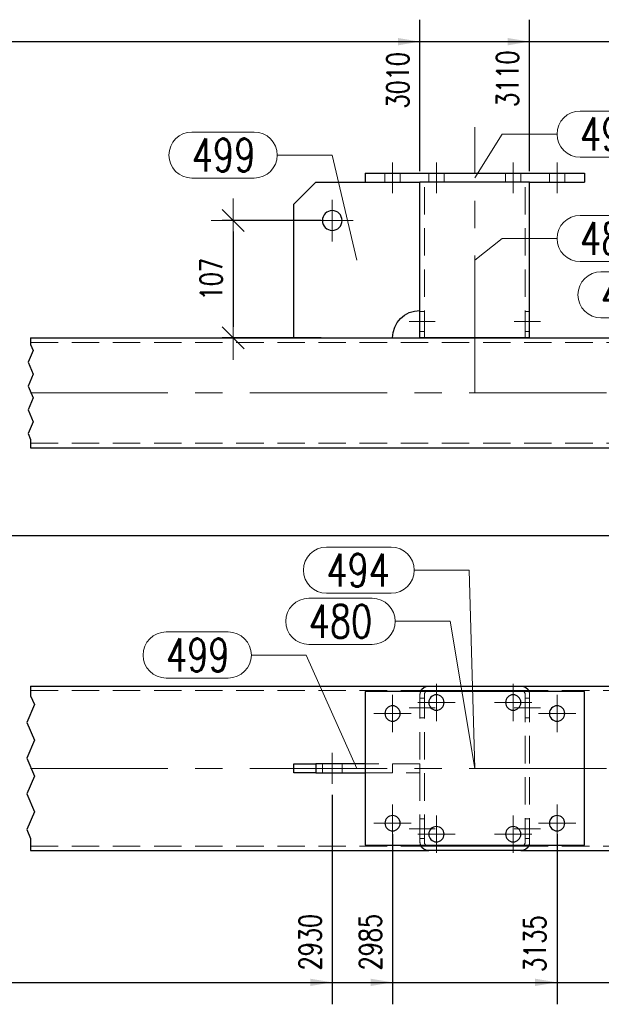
# Model space of a CAD drawing. Header units: millimetres. Extents: x -876 to 136, y 14938 to 15607.
# Tile 10 of 46: x -617 to -564, y 15200 to 15289. Entities that reach past the tile are written whole.
import ezdxf

# ---------------------------------------------------------------- set-up
doc = ezdxf.new("R2010")
doc.units = ezdxf.units.MM
doc.header["$LTSCALE"] = 10
doc.linetypes.add('HIDDEN', pattern=[0.375, 0.25, -0.125])
doc.linetypes.add('MITTE', pattern=[2, 1.25, -0.25, 0.25, -0.25])
doc.layers.get('Defpoints').update_dxf_attribs({"color": 1})
for name, color, linetype, lineweight in [('PS_DIM', 4, 'Continuous', 13), ('PS_Hidden', 2, 'HIDDEN', 9), ('PS_Mid', 5, 'MITTE', 15), ('PS_Pos', 1, 'Continuous', 15), ('PS_Shape', 161, 'Continuous', 30), ('PS_SOLID', 7, 'Continuous', 30)]:
    doc.layers.add(name, color=color, linetype=linetype, lineweight=lineweight)
doc.styles.add('simplex', font='simplex.shx', dxfattribs={"width": 0.75})
doc.dimstyles.new('1_10_GŁ_DS1-LS10', dxfattribs={"dimtxt": 2, "dimasz": 2, "dimexe": 2, "dimexo": 1, "dimgap": 1, "dimtad": 1, "dimjust": 4, "dimdec": 0, "dimlfac": 10, "dimtxsty": 'simplex', "dimblk1": 'NONE', "dimsah": 1, "dimcen": 2, "dimclrd": 256, "dimclre": 256, "dimclrt": 3, "dimadec": 1, "dimazin": 0, "dimtfac": 1, "dimtdec": 0, "dimtmove": 2, "dimatfit": 3, "dimfxl": 1, "dimarcsym": 0})
doc.dimstyles.new('1_10_PRZ_DS1-LS10', dxfattribs={"dimtxt": 2, "dimasz": 1, "dimexe": 2, "dimexo": 5, "dimgap": 1, "dimtad": 1, "dimdec": 0, "dimlfac": 10, "dimtxsty": 'simplex', "dimblk": 'dimznak', "dimcen": 2, "dimse1": 1, "dimse2": 1, "dimclrt": 3, "dimadec": 1, "dimazin": 0, "dimtfac": 1, "dimtdec": 0, "dimtix": 1, "dimtmove": 2, "dimatfit": 3, "dimldrblk": 'dim-grot', "dimfxl": 1, "dimarcsym": 0})
doc.dimstyles.new('1_10_SC', dxfattribs={"dimtxt": 2, "dimasz": 1, "dimexe": 1, "dimexo": 1, "dimgap": 1, "dimtad": 1, "dimdec": 0, "dimlfac": 10, "dimtxsty": 'simplex', "dimblk": 'dimznak', "dimcen": 2, "dimclrd": 256, "dimclre": 256, "dimclrt": 3, "dimadec": 1, "dimazin": 0, "dimtfac": 1, "dimtdec": 0, "dimtix": 1, "dimtmove": 2, "dimatfit": 3, "dimldrblk": 'dim-grot', "dimfxl": 1, "dimarcsym": 0})

# ---------------------------------------------------------------- blocks, each defined once
blk = doc.blocks.new('*D68')
at = {"layer": 'Defpoints', "color": 0, "transparency": 16777216}
for p in [(-580.421, 15287.305), (-580.421, 15274.505), (-676.121, 15250.305)]:
    blk.add_point(p, dxfattribs=at)
at = {"layer": 'PS_DIM', "lineweight": -2, "transparency": 16777216}
for p, q in [((-676.121, 15251.305), (-676.121, 15289.305)), ((-580.421, 15275.505), (-580.421, 15289.305)), ((-676.121, 15287.305), (-582.421, 15287.305))]:
    blk.add_line(p, q, dxfattribs=at)
at = {"layer": 'PS_DIM', "transparency": 16777216}
blk.add_solid([(-582.421, 15287.638), (-582.421, 15286.971), (-580.421, 15287.305)], dxfattribs=at)
at = {"layer": 'PS_DIM', "color": 3, "transparency": 16777216, "insert": (-582.441, 15283.785), "char_height": 2, "attachment_point": 5, "rotation": 90, "style": 'simplex'}
blk.add_mtext('3010', dxfattribs=at)
blk = doc.blocks.new('_None')
blk = doc.blocks.new('*D69')
at = {"layer": 'Defpoints', "color": 0, "transparency": 16777216}
for p in [(-570.421, 15287.305), (-570.421, 15274.505), (-676.121, 15250.305)]:
    blk.add_point(p, dxfattribs=at)
at = {"layer": 'PS_DIM', "lineweight": -2, "transparency": 16777216}
for p, q in [((-676.121, 15251.305), (-676.121, 15289.305)), ((-570.421, 15275.505), (-570.421, 15289.305)), ((-676.121, 15287.305), (-572.421, 15287.305))]:
    blk.add_line(p, q, dxfattribs=at)
at = {"layer": 'PS_DIM', "transparency": 16777216}
blk.add_solid([(-572.421, 15287.638), (-572.421, 15286.971), (-570.421, 15287.305)], dxfattribs=at)
at = {"layer": 'PS_DIM', "color": 3, "transparency": 16777216, "insert": (-572.441, 15283.927), "char_height": 2, "attachment_point": 5, "rotation": 90, "style": 'simplex'}
blk.add_mtext('3110', dxfattribs=at)
blk = doc.blocks.new('*D70')
at = {"layer": 'Defpoints', "color": 0, "transparency": 16777216}
for p in [(-540.421, 15287.305), (-540.421, 15274.505), (-676.121, 15250.305)]:
    blk.add_point(p, dxfattribs=at)
at = {"layer": 'PS_DIM', "lineweight": -2, "transparency": 16777216}
for p, q in [((-676.121, 15251.305), (-676.121, 15289.305)), ((-540.421, 15275.505), (-540.421, 15289.305)), ((-676.121, 15287.305), (-542.421, 15287.305))]:
    blk.add_line(p, q, dxfattribs=at)
at = {"layer": 'PS_DIM', "transparency": 16777216}
blk.add_solid([(-542.421, 15287.638), (-542.421, 15286.971), (-540.421, 15287.305)], dxfattribs=at)
at = {"layer": 'PS_DIM', "color": 3, "transparency": 16777216, "insert": (-542.441, 15283.785), "char_height": 2, "attachment_point": 5, "rotation": 90, "style": 'simplex'}
blk.add_mtext('3410', dxfattribs=at)
blk = doc.blocks.new('*D71')
at = {"layer": 'Defpoints', "color": 0, "transparency": 16777216}
for p in [(-528.921, 15287.305), (-528.921, 15272.505), (-676.121, 15250.305)]:
    blk.add_point(p, dxfattribs=at)
at = {"layer": 'PS_DIM', "lineweight": -2, "transparency": 16777216}
for p, q in [((-676.121, 15251.305), (-676.121, 15289.305)), ((-528.921, 15273.505), (-528.921, 15289.305)), ((-676.121, 15287.305), (-530.921, 15287.305))]:
    blk.add_line(p, q, dxfattribs=at)
at = {"layer": 'PS_DIM', "transparency": 16777216}
blk.add_solid([(-530.921, 15287.638), (-530.921, 15286.971), (-528.921, 15287.305)], dxfattribs=at)
at = {"layer": 'PS_DIM', "color": 3, "transparency": 16777216, "insert": (-530.941, 15283.642), "char_height": 2, "attachment_point": 5, "rotation": 90, "style": 'simplex'}
blk.add_mtext('3525', dxfattribs=at)
blk = doc.blocks.new('*D72')
at = {"layer": 'Defpoints', "color": 0, "transparency": 16777216}
for p in [(-427.521, 15287.305), (-427.521, 15260.305), (-676.121, 15250.305)]:
    blk.add_point(p, dxfattribs=at)
at = {"layer": 'PS_DIM', "lineweight": -2, "transparency": 16777216}
for p, q in [((-676.121, 15251.305), (-676.121, 15289.305)), ((-427.521, 15261.305), (-427.521, 15289.305)), ((-676.121, 15287.305), (-429.521, 15287.305))]:
    blk.add_line(p, q, dxfattribs=at)
at = {"layer": 'PS_DIM', "transparency": 16777216}
blk.add_solid([(-429.521, 15287.638), (-429.521, 15286.971), (-427.521, 15287.305)], dxfattribs=at)
at = {"layer": 'PS_DIM', "color": 3, "transparency": 16777216, "insert": (-429.541, 15283.642), "char_height": 2, "attachment_point": 5, "rotation": 90, "style": 'simplex'}
blk.add_mtext('6570', dxfattribs=at)
blk = doc.blocks.new('*D73')
at = {"layer": 'Defpoints', "color": 0, "transparency": 16777216}
for p in [(-420.021, 15287.305), (-676.121, 15250.305), (-420.021, 15250.305)]:
    blk.add_point(p, dxfattribs=at)
at = {"layer": 'PS_DIM', "lineweight": -2, "transparency": 16777216}
for p, q in [((-676.121, 15251.305), (-676.121, 15289.305)), ((-420.021, 15251.305), (-420.021, 15289.305)), ((-676.121, 15287.305), (-422.021, 15287.305))]:
    blk.add_line(p, q, dxfattribs=at)
at = {"layer": 'PS_DIM', "transparency": 16777216}
blk.add_solid([(-422.021, 15287.638), (-422.021, 15286.971), (-420.021, 15287.305)], dxfattribs=at)
at = {"layer": 'PS_DIM', "color": 3, "transparency": 16777216, "insert": (-422.041, 15283.642), "char_height": 2, "attachment_point": 5, "rotation": 90, "style": 'simplex'}
blk.add_mtext('6645', dxfattribs=at)
blk = doc.blocks.new('dimznak')
at = {"color": 0}
for points in [[(0, 2), (0, -2)], [(-2, 0), (2, 0)]]:
    blk.add_lwpolyline(points, dxfattribs=at)
at = {"color": 2}
blk.add_lwpolyline([(1, 1), (-1, -1)], dxfattribs=at)
blk = doc.blocks.new('*D74')
at = {"layer": 'Defpoints', "color": 0, "transparency": 16777216}
for p in [(-588.421, 15271.005), (-597.457, 15260.305), (-588.421, 15260.305)]:
    blk.add_point(p, dxfattribs=at)
at = {"layer": 'PS_DIM', "lineweight": -2, "transparency": 16777216}
for p, q in [((-589.421, 15271.005), (-598.457, 15271.005)), ((-597.457, 15270.005), (-597.457, 15261.305)), ((-589.421, 15260.305), (-598.457, 15260.305))]:
    blk.add_line(p, q, dxfattribs=at)
for p, rotation in [((-597.457, 15271.005), 90), ((-597.457, 15260.305), 270)]:
    blk.add_blockref('dimznak', p, dxfattribs=dict(at, rotation=rotation))
at = {"layer": 'PS_DIM', "color": 3, "transparency": 16777216, "insert": (-599.457, 15265.655), "char_height": 2, "attachment_point": 5, "rotation": 90, "style": 'simplex'}
blk.add_mtext('107', dxfattribs=at)
blk = doc.blocks.new('dim-grot')
blk.add_hatch(color=256).paths.add_polyline_path([(0, 0), (-2, 0.5), (-2, -0.5)])
blk.add_lwpolyline([(0, 0), (-2, 0.5), (-2, -0.5), (0, 0)])
blk = doc.blocks.new('*D84')
at = {"layer": 'Defpoints', "color": 0, "transparency": 16777216}
for p in [(-588.421, 15219.685), (-676.121, 15213.585), (-588.421, 15201.585)]:
    blk.add_point(p, dxfattribs=at)
at = {"layer": 'PS_DIM', "lineweight": -2, "transparency": 16777216}
for p, q in [((-588.421, 15218.685), (-588.421, 15199.585)), ((-676.121, 15212.585), (-676.121, 15199.585)), ((-676.121, 15201.585), (-590.421, 15201.585))]:
    blk.add_line(p, q, dxfattribs=at)
at = {"layer": 'PS_DIM', "transparency": 16777216}
blk.add_solid([(-590.421, 15201.918), (-590.421, 15201.252), (-588.421, 15201.585)], dxfattribs=at)
at = {"layer": 'PS_DIM', "color": 3, "transparency": 16777216, "insert": (-590.441, 15205.248), "char_height": 2, "attachment_point": 5, "rotation": 90, "style": 'simplex'}
blk.add_mtext('2930', dxfattribs=at)
blk = doc.blocks.new('*D85')
at = {"layer": 'Defpoints', "color": 0, "transparency": 16777216}
for p in [(-582.921, 15216.085), (-676.121, 15213.585), (-582.921, 15201.585)]:
    blk.add_point(p, dxfattribs=at)
at = {"layer": 'PS_DIM', "lineweight": -2, "transparency": 16777216}
for p, q in [((-582.921, 15215.085), (-582.921, 15199.585)), ((-676.121, 15212.585), (-676.121, 15199.585)), ((-676.121, 15201.585), (-584.921, 15201.585))]:
    blk.add_line(p, q, dxfattribs=at)
at = {"layer": 'PS_DIM', "transparency": 16777216}
blk.add_solid([(-584.921, 15201.918), (-584.921, 15201.252), (-582.921, 15201.585)], dxfattribs=at)
at = {"layer": 'PS_DIM', "color": 3, "transparency": 16777216, "insert": (-584.941, 15205.248), "char_height": 2, "attachment_point": 5, "rotation": 90, "style": 'simplex'}
blk.add_mtext('2985', dxfattribs=at)
blk = doc.blocks.new('*D86')
at = {"layer": 'Defpoints', "color": 0, "transparency": 16777216}
for p in [(-567.921, 15216.085), (-676.121, 15213.585), (-567.921, 15201.585)]:
    blk.add_point(p, dxfattribs=at)
at = {"layer": 'PS_DIM', "lineweight": -2, "transparency": 16777216}
for p, q in [((-567.921, 15215.085), (-567.921, 15199.585)), ((-676.121, 15212.585), (-676.121, 15199.585)), ((-676.121, 15201.585), (-569.921, 15201.585))]:
    blk.add_line(p, q, dxfattribs=at)
at = {"layer": 'PS_DIM', "transparency": 16777216}
blk.add_solid([(-569.921, 15201.918), (-569.921, 15201.252), (-567.921, 15201.585)], dxfattribs=at)
at = {"layer": 'PS_DIM', "color": 3, "transparency": 16777216, "insert": (-569.941, 15205.105), "char_height": 2, "attachment_point": 5, "rotation": 90, "style": 'simplex'}
blk.add_mtext('3135', dxfattribs=at)
blk = doc.blocks.new('*D87')
at = {"layer": 'Defpoints', "color": 0, "transparency": 16777216}
for p in [(-552.921, 15216.085), (-676.121, 15213.585), (-552.921, 15201.585)]:
    blk.add_point(p, dxfattribs=at)
at = {"layer": 'PS_DIM', "lineweight": -2, "transparency": 16777216}
for p, q in [((-552.921, 15215.085), (-552.921, 15199.585)), ((-676.121, 15212.585), (-676.121, 15199.585)), ((-676.121, 15201.585), (-554.921, 15201.585))]:
    blk.add_line(p, q, dxfattribs=at)
at = {"layer": 'PS_DIM', "transparency": 16777216}
blk.add_solid([(-554.921, 15201.918), (-554.921, 15201.252), (-552.921, 15201.585)], dxfattribs=at)
at = {"layer": 'PS_DIM', "color": 3, "transparency": 16777216, "insert": (-554.941, 15205.248), "char_height": 2, "attachment_point": 5, "rotation": 90, "style": 'simplex'}
blk.add_mtext('3285', dxfattribs=at)
blk = doc.blocks.new('*D88')
at = {"layer": 'Defpoints', "color": 0, "transparency": 16777216}
for p in [(-537.921, 15216.085), (-676.121, 15213.585), (-537.921, 15201.585)]:
    blk.add_point(p, dxfattribs=at)
at = {"layer": 'PS_DIM', "lineweight": -2, "transparency": 16777216}
for p, q in [((-537.921, 15215.085), (-537.921, 15199.585)), ((-676.121, 15212.585), (-676.121, 15199.585)), ((-676.121, 15201.585), (-539.921, 15201.585))]:
    blk.add_line(p, q, dxfattribs=at)
at = {"layer": 'PS_DIM', "transparency": 16777216}
blk.add_solid([(-539.921, 15201.918), (-539.921, 15201.252), (-537.921, 15201.585)], dxfattribs=at)
at = {"layer": 'PS_DIM', "color": 3, "transparency": 16777216, "insert": (-539.941, 15205.248), "char_height": 2, "attachment_point": 5, "rotation": 90, "style": 'simplex'}
blk.add_mtext('3435', dxfattribs=at)
blk = doc.blocks.new('*D89')
at = {"layer": 'Defpoints', "color": 0, "transparency": 16777216}
for p in [(-532.421, 15219.685), (-676.121, 15213.585), (-532.421, 15201.585)]:
    blk.add_point(p, dxfattribs=at)
at = {"layer": 'PS_DIM', "lineweight": -2, "transparency": 16777216}
for p, q in [((-532.421, 15218.685), (-532.421, 15199.585)), ((-676.121, 15212.585), (-676.121, 15199.585)), ((-676.121, 15201.585), (-534.421, 15201.585))]:
    blk.add_line(p, q, dxfattribs=at)
at = {"layer": 'PS_DIM', "transparency": 16777216}
blk.add_solid([(-534.421, 15201.918), (-534.421, 15201.252), (-532.421, 15201.585)], dxfattribs=at)
at = {"layer": 'PS_DIM', "color": 3, "transparency": 16777216, "insert": (-534.441, 15205.248), "char_height": 2, "attachment_point": 5, "rotation": 90, "style": 'simplex'}
blk.add_mtext('3490', dxfattribs=at)
blk = doc.blocks.new('*D90')
at = {"layer": 'Defpoints', "color": 0, "transparency": 16777216}
for p in [(-422.521, 15218.085), (-676.121, 15213.585), (-422.521, 15201.585)]:
    blk.add_point(p, dxfattribs=at)
at = {"layer": 'PS_DIM', "lineweight": -2, "transparency": 16777216}
for p, q in [((-422.521, 15217.085), (-422.521, 15199.585)), ((-676.121, 15212.585), (-676.121, 15199.585)), ((-676.121, 15201.585), (-424.521, 15201.585))]:
    blk.add_line(p, q, dxfattribs=at)
at = {"layer": 'PS_DIM', "transparency": 16777216}
blk.add_solid([(-424.521, 15201.918), (-424.521, 15201.252), (-422.521, 15201.585)], dxfattribs=at)
at = {"layer": 'PS_DIM', "color": 3, "transparency": 16777216, "insert": (-424.541, 15205.248), "char_height": 2, "attachment_point": 5, "rotation": 90, "style": 'simplex'}
blk.add_mtext('6620', dxfattribs=at)
blk = doc.blocks.new('*D91')
at = {"layer": 'Defpoints', "color": 0, "transparency": 16777216}
for p in [(-420.021, 15215.585), (-676.121, 15213.585), (-420.021, 15201.585)]:
    blk.add_point(p, dxfattribs=at)
at = {"layer": 'PS_DIM', "lineweight": -2, "transparency": 16777216}
for p, q in [((-420.021, 15214.585), (-420.021, 15199.585)), ((-676.121, 15212.585), (-676.121, 15199.585)), ((-676.121, 15201.585), (-422.021, 15201.585))]:
    blk.add_line(p, q, dxfattribs=at)
at = {"layer": 'PS_DIM', "transparency": 16777216}
blk.add_solid([(-422.021, 15201.918), (-422.021, 15201.252), (-420.021, 15201.585)], dxfattribs=at)
at = {"layer": 'PS_DIM', "color": 3, "transparency": 16777216, "insert": (-418.001, 15205.248), "char_height": 2, "attachment_point": 5, "rotation": 90, "style": 'simplex'}
blk.add_mtext('6645', dxfattribs=at)
blk = doc.blocks.new('*D429')
at = {"layer": 'Defpoints', "color": 0, "transparency": 16777216}
for p in [(-683.621, 15250.305), (-420.021, 15250.305), (-420.021, 15242.305)]:
    blk.add_point(p, dxfattribs=at)
at = {"layer": 'PS_DIM', "color": 0, "lineweight": -2, "transparency": 16777216}
blk.add_line((-682.621, 15242.305), (-421.021, 15242.305), dxfattribs=at)
at = {"layer": 'PS_DIM', "color": 0, "lineweight": -2, "transparency": 16777216, "rotation": 180}
blk.add_blockref('dimznak', (-683.621, 15242.305), dxfattribs=at)
at = {"layer": 'PS_DIM', "color": 0, "lineweight": -2, "transparency": 16777216}
blk.add_blockref('dimznak', (-420.021, 15242.305), dxfattribs=at)
at = {"layer": 'PS_DIM', "color": 3, "transparency": 16777216, "insert": (-551.821, 15244.345), "char_height": 2, "attachment_point": 5, "style": 'simplex'}
blk.add_mtext('6720', dxfattribs=at)
blk = doc.blocks.new('*X534')
at = {"color": 1}
for p, q in [((-615.921, 15260.305), (-615.921, 15259.716)), ((-615.921, 15259.716), (-615.691, 15259.175)), ((-615.691, 15259.175), (-616.15, 15258.091)), ((-616.15, 15258.091), (-615.691, 15257.007)), ((-615.691, 15257.007), (-616.15, 15255.924)), ((-616.15, 15255.924), (-615.691, 15254.84)), ((-615.691, 15254.84), (-616.15, 15253.757)), ((-616.15, 15253.757), (-615.691, 15252.673)), ((-615.691, 15252.673), (-616.15, 15251.589)), ((-616.15, 15251.589), (-615.921, 15251.048)), ((-615.921, 15251.048), (-615.921, 15250.305))]:
    blk.add_line(p, q, dxfattribs=at)
at = {"layer": 'PS_Hidden', "color": 2, "linetype": 'HIDDEN'}
for p, q in [((-583.621, 15275.305), (-583.621, 15274.505)), ((-582.221, 15275.305), (-582.221, 15274.505)), ((-579.621, 15274.505), (-579.621, 15275.305)), ((-578.221, 15274.505), (-578.221, 15275.305)), ((-572.621, 15274.505), (-572.621, 15275.305)), ((-571.221, 15274.505), (-571.221, 15275.305)), ((-568.621, 15275.305), (-568.621, 15274.505)), ((-567.221, 15275.305), (-567.221, 15274.505)), ((-580.021, 15260.305), (-580.021, 15274.505)), ((-570.821, 15260.305), (-570.821, 15274.505)), ((-580.421, 15262.705), (-580.021, 15262.705)), ((-570.821, 15262.705), (-570.421, 15262.705)), ((-580.421, 15260.905), (-580.021, 15260.905)), ((-570.821, 15260.905), (-570.421, 15260.905)), ((-615.921, 15259.905), (-504.921, 15259.905)), ((-615.921, 15250.705), (-504.921, 15250.705))]:
    blk.add_line(p, q, dxfattribs=at)
at = {"layer": 'PS_Mid', "color": 5, "linetype": 'MITTE'}
for p, q in [((-575.421, 15255.305), (-575.421, 15279.505)), ((-582.921, 15273.505), (-582.921, 15276.305)), ((-582.921, 15273.505), (-582.921, 15276.305)), ((-578.921, 15276.305), (-578.921, 15273.505)), ((-578.921, 15276.305), (-578.921, 15273.505)), ((-571.921, 15276.305), (-571.921, 15273.505)), ((-571.921, 15276.305), (-571.921, 15273.505)), ((-567.921, 15273.505), (-567.921, 15276.305)), ((-567.921, 15273.505), (-567.921, 15276.305)), ((-588.421, 15272.905), (-588.421, 15269.105)), ((-586.521, 15271.005), (-590.321, 15271.005)), ((-579.021, 15261.805), (-581.421, 15261.805)), ((-579.021, 15261.805), (-581.421, 15261.805)), ((-569.421, 15261.805), (-571.821, 15261.805)), ((-569.421, 15261.805), (-571.821, 15261.805)), ((-615.921, 15255.305), (-504.921, 15255.305))]:
    blk.add_line(p, q, dxfattribs=at)
at = {"layer": 'PS_SOLID', "color": 7, "linetype": 'Continuous'}
for p, q in [((-585.421, 15275.305), (-585.421, 15274.505)), ((-585.421, 15275.305), (-565.421, 15275.305)), ((-565.421, 15275.305), (-565.421, 15274.505)), ((-589.921, 15274.505), (-591.921, 15272.505)), ((-589.921, 15274.505), (-585.421, 15274.505)), ((-585.421, 15274.505), (-580.421, 15274.505)), ((-580.421, 15260.305), (-580.421, 15274.505)), ((-570.421, 15274.505), (-580.421, 15274.505)), ((-570.421, 15274.505), (-565.421, 15274.505)), ((-570.421, 15260.305), (-570.421, 15274.505)), ((-591.921, 15260.305), (-591.921, 15272.505)), ((-615.921, 15260.305), (-504.921, 15260.305)), ((-570.421, 15260.305), (-580.421, 15260.305)), ((-615.921, 15250.305), (-504.921, 15250.305))]:
    blk.add_line(p, q, dxfattribs=at)
at = {"layer": 'PS_SOLID', "color": 7, "extrusion": (0, 0, -1)}
blk.add_circle((588.421, 15271.005), 0.9, dxfattribs=at)
at = {"layer": 'PS_SOLID', "extrusion": (0, 0, -1)}
blk.add_arc((580.421, 15260.305), 2.5, 0, 90, dxfattribs=at)
blk = doc.blocks.new('*X536')
at = {"color": 1}
for p, q in [((-565.821, 15271.467), (-560.035, 15271.467)), ((-575.421, 15267.405), (-572.921, 15269.367)), ((-572.921, 15269.367), (-567.921, 15269.367)), ((-565.821, 15267.267), (-560.035, 15267.267))]:
    blk.add_line(p, q, dxfattribs=at)
for centre, start, end in [((-565.821, 15269.367), 90, 270), ((-560.035, 15269.367), 270, 90)]:
    blk.add_arc(centre, 2.1, start, end, dxfattribs=at)
at = {"color": 30, "style": 'simplex', "width": 0.75}
blk.add_text('480', height=3, dxfattribs=at).set_placement((-565.821, 15267.867))
blk = doc.blocks.new('*X537')
at = {"color": 1}
for p, q in [((-545.421, 15267.405), (-551.031, 15264.234)), ((-563.916, 15266.334), (-558.131, 15266.334)), ((-556.031, 15264.234), (-551.031, 15264.234)), ((-563.916, 15262.134), (-558.131, 15262.134))]:
    blk.add_line(p, q, dxfattribs=at)
for centre, start, end in [((-563.916, 15264.234), 90, 270), ((-558.131, 15264.234), 270, 90)]:
    blk.add_arc(centre, 2.1, start, end, dxfattribs=at)
at = {"color": 30, "style": 'simplex', "width": 0.75}
blk.add_text('480', height=3, dxfattribs=at).set_placement((-563.916, 15262.734))
blk = doc.blocks.new('*X539')
at = {"color": 1}
for p, q in [((-565.821, 15280.979), (-559.928, 15280.979)), ((-575.421, 15274.905), (-572.921, 15278.879)), ((-572.921, 15278.879), (-567.921, 15278.879)), ((-565.821, 15276.779), (-559.928, 15276.779))]:
    blk.add_line(p, q, dxfattribs=at)
for centre, start, end in [((-565.821, 15278.879), 90, 270), ((-559.928, 15278.879), 270, 90)]:
    blk.add_arc(centre, 2.1, start, end, dxfattribs=at)
at = {"color": 30, "style": 'simplex', "width": 0.75}
blk.add_text('494', height=3, dxfattribs=at).set_placement((-565.821, 15277.379))
blk = doc.blocks.new('*X540')
at = {"color": 1}
for p, q in [((-601.215, 15279.069), (-595.536, 15279.069)), ((-593.436, 15276.969), (-588.436, 15276.969)), ((-586.171, 15267.405), (-588.436, 15276.969)), ((-601.215, 15274.869), (-595.536, 15274.869))]:
    blk.add_line(p, q, dxfattribs=at)
for centre, start, end in [((-601.215, 15276.969), 90, 270), ((-595.536, 15276.969), 270, 90)]:
    blk.add_arc(centre, 2.1, start, end, dxfattribs=at)
at = {"color": 30, "style": 'simplex', "width": 0.75}
blk.add_text('499', height=3, dxfattribs=at).set_placement((-601.215, 15275.469))
blk = doc.blocks.new('*X557')
at = {"color": 1}
for p, q in [((-615.921, 15228.585), (-615.921, 15227.703)), ((-615.921, 15227.703), (-615.577, 15226.89)), ((-615.577, 15226.89), (-616.264, 15225.264)), ((-616.264, 15225.264), (-615.577, 15223.639)), ((-615.577, 15223.639), (-616.264, 15222.014)), ((-616.264, 15222.014), (-615.577, 15220.388)), ((-615.577, 15220.388), (-616.264, 15218.763)), ((-616.264, 15218.763), (-615.577, 15217.137)), ((-615.577, 15217.137), (-616.264, 15215.512)), ((-616.264, 15215.512), (-615.921, 15214.699)), ((-615.921, 15214.699), (-615.921, 15213.585))]:
    blk.add_line(p, q, dxfattribs=at)
at = {"layer": 'PS_Hidden', "color": 2, "linetype": 'HIDDEN'}
for p, q in [((-615.921, 15228.185), (-579.621, 15228.185)), ((-571.221, 15228.185), (-549.621, 15228.185)), ((-580.421, 15214.385), (-580.421, 15227.785)), ((-580.421, 15227.485), (-580.021, 15227.485)), ((-580.021, 15214.385), (-580.021, 15227.785)), ((-570.821, 15227.785), (-570.821, 15214.385)), ((-570.821, 15227.485), (-570.421, 15227.485)), ((-570.421, 15227.785), (-570.421, 15214.385)), ((-580.421, 15225.685), (-580.021, 15225.685)), ((-570.821, 15225.685), (-570.421, 15225.685)), ((-589.321, 15220.685), (-589.321, 15221.485)), ((-587.521, 15220.685), (-587.521, 15221.485)), ((-580.421, 15221.485), (-585.421, 15221.485)), ((-582.921, 15221.485), (-582.921, 15220.685)), ((-580.421, 15220.685), (-580.421, 15221.485)), ((-585.421, 15220.685), (-580.421, 15220.685)), ((-580.421, 15216.485), (-580.021, 15216.485)), ((-570.821, 15216.485), (-570.421, 15216.485)), ((-580.421, 15214.685), (-580.021, 15214.685)), ((-570.821, 15214.685), (-570.421, 15214.685)), ((-615.921, 15213.985), (-579.621, 15213.985)), ((-571.221, 15213.985), (-549.621, 15213.985))]:
    blk.add_line(p, q, dxfattribs=at)
at = {"layer": 'PS_Hidden', "extrusion": (0, 0, -1)}
for centre, radius, start, end in [((579.621, 15227.785), 0.8, 0, 22.02431), ((579.621, 15227.785), 0.4, 0, 48.59038), ((571.221, 15227.785), 0.4, 131.40962, 180), ((571.221, 15227.785), 0.8, 157.97569, 180), ((579.621, 15214.385), 0.8, 337.97569, 0), ((579.621, 15214.385), 0.4, 311.40962, 0), ((571.221, 15214.385), 0.4, 180, 228.59038), ((571.221, 15214.385), 0.8, 180, 202.02431)]:
    blk.add_arc(centre, radius, start, end, dxfattribs=at)
at = {"layer": 'PS_Mid', "color": 5, "linetype": 'MITTE'}
for p, q in [((-578.921, 15228.785), (-578.921, 15225.385)), ((-571.921, 15228.785), (-571.921, 15225.385)), ((-582.921, 15227.785), (-582.921, 15224.385)), ((-567.921, 15227.785), (-567.921, 15224.385)), ((-579.021, 15226.585), (-581.421, 15226.585)), ((-577.221, 15227.085), (-580.621, 15227.085)), ((-570.221, 15227.085), (-573.621, 15227.085)), ((-569.421, 15226.585), (-571.821, 15226.585)), ((-581.221, 15226.085), (-584.621, 15226.085)), ((-566.221, 15226.085), (-569.621, 15226.085)), ((-588.421, 15222.485), (-588.421, 15219.685)), ((-615.921, 15221.085), (-504.921, 15221.085)), ((-575.421, 15221.085), (-575.421, 15221.085)), ((-582.921, 15217.785), (-582.921, 15214.385)), ((-567.921, 15217.785), (-567.921, 15214.385)), ((-578.921, 15216.785), (-578.921, 15213.385)), ((-571.921, 15216.785), (-571.921, 15213.385)), ((-581.221, 15216.085), (-584.621, 15216.085)), ((-579.021, 15215.585), (-581.421, 15215.585)), ((-569.421, 15215.585), (-571.821, 15215.585)), ((-566.221, 15216.085), (-569.621, 15216.085)), ((-577.221, 15215.085), (-580.621, 15215.085)), ((-570.221, 15215.085), (-573.621, 15215.085))]:
    blk.add_line(p, q, dxfattribs=at)
at = {"layer": 'PS_SOLID', "color": 7, "linetype": 'Continuous'}
for p, q in [((-615.921, 15228.585), (-579.621, 15228.585)), ((-579.621, 15228.585), (-571.221, 15228.585)), ((-579.621, 15228.185), (-571.221, 15228.185)), ((-571.221, 15228.585), (-549.621, 15228.585)), ((-585.421, 15228.085), (-585.421, 15214.085)), ((-565.421, 15228.085), (-585.421, 15228.085)), ((-565.421, 15214.085), (-565.421, 15228.085)), ((-591.921, 15220.685), (-591.921, 15221.485)), ((-591.921, 15221.485), (-589.921, 15221.485)), ((-589.921, 15221.485), (-589.921, 15220.685)), ((-585.421, 15221.485), (-589.921, 15221.485)), ((-589.921, 15220.685), (-591.921, 15220.685)), ((-589.921, 15220.685), (-585.421, 15220.685)), ((-585.421, 15214.085), (-565.421, 15214.085)), ((-571.221, 15213.985), (-579.621, 15213.985)), ((-615.921, 15213.585), (-579.621, 15213.585)), ((-571.221, 15213.585), (-579.621, 15213.585)), ((-571.221, 15213.585), (-549.621, 15213.585))]:
    blk.add_line(p, q, dxfattribs=at)
at = {"layer": 'PS_SOLID', "color": 7, "extrusion": (0, 0, -1)}
for centre in [(578.921, 15227.085), (571.921, 15227.085), (582.921, 15226.085), (567.921, 15226.085), (582.921, 15216.085), (567.921, 15216.085), (578.921, 15215.085), (571.921, 15215.085)]:
    blk.add_circle(centre, 0.7, dxfattribs=at)
at = {"layer": 'PS_SOLID', "extrusion": (0, 0, -1)}
for centre, radius, start, end in [((579.621, 15227.785), 0.8, 22.02431, 90), ((579.621, 15227.785), 0.4, 48.59038, 90), ((571.221, 15227.785), 0.8, 90, 157.97569), ((571.221, 15227.785), 0.4, 90, 131.40962), ((579.621, 15214.385), 0.8, 270, 337.97569), ((579.621, 15214.385), 0.4, 270, 311.40962), ((571.221, 15214.385), 0.8, 202.02431, 270), ((571.221, 15214.385), 0.4, 228.59038, 270)]:
    blk.add_arc(centre, radius, start, end, dxfattribs=at)
blk = doc.blocks.new('*X559')
at = {"color": 1}
for p, q in [((-590.562, 15236.584), (-584.777, 15236.584)), ((-582.677, 15234.484), (-577.677, 15234.484)), ((-575.421, 15221.085), (-577.677, 15234.484)), ((-590.562, 15232.384), (-584.777, 15232.384))]:
    blk.add_line(p, q, dxfattribs=at)
for centre, start, end in [((-590.562, 15234.484), 90, 270), ((-584.777, 15234.484), 270, 90)]:
    blk.add_arc(centre, 2.1, start, end, dxfattribs=at)
at = {"color": 30, "style": 'simplex', "width": 0.75}
blk.add_text('480', height=3, dxfattribs=at).set_placement((-590.562, 15232.984))
blk = doc.blocks.new('*X561')
at = {"color": 1}
for p, q in [((-588.942, 15241.246), (-583.049, 15241.246)), ((-580.949, 15239.146), (-575.949, 15239.146)), ((-575.421, 15221.085), (-575.949, 15239.146)), ((-588.942, 15237.046), (-583.049, 15237.046))]:
    blk.add_line(p, q, dxfattribs=at)
for centre, start, end in [((-588.942, 15239.146), 90, 270), ((-583.049, 15239.146), 270, 90)]:
    blk.add_arc(centre, 2.1, start, end, dxfattribs=at)
at = {"color": 30, "style": 'simplex', "width": 0.75}
blk.add_text('494', height=3, dxfattribs=at).set_placement((-588.942, 15237.646))
blk = doc.blocks.new('*X564')
at = {"color": 1}
for p, q in [((-603.575, 15233.511), (-597.897, 15233.511)), ((-595.797, 15231.411), (-590.797, 15231.411)), ((-586.171, 15221.085), (-590.797, 15231.411)), ((-603.575, 15229.311), (-597.897, 15229.311))]:
    blk.add_line(p, q, dxfattribs=at)
for centre, start, end in [((-603.575, 15231.411), 90, 270), ((-597.897, 15231.411), 270, 90)]:
    blk.add_arc(centre, 2.1, start, end, dxfattribs=at)
at = {"color": 30, "style": 'simplex', "width": 0.75}
blk.add_text('499', height=3, dxfattribs=at).set_placement((-603.575, 15229.911))

msp = doc.modelspace()

# ---------------------------------------------------------------- block references
at = {"layer": 'PS_Pos'}
for name in ['*X539', '*X540', '*X536', '*X537', '*X561', '*X559', '*X564']:
    msp.add_blockref(name, (0, 0), dxfattribs=at)
at = {"layer": 'PS_Shape', "color": 20}
for name in ['*X534', '*X557']:
    msp.add_blockref(name, (0, 0), dxfattribs=at)

# ---------------------------------------------------------------- dimensions: what is measured, and where the dimension line sits
at = {"layer": 'PS_DIM'}
for base, p1, p2, text, picture, middle in [((-580.421, 15287.305), (-676.121, 15250.305), (-580.421, 15274.505), '3010', '*D68', (-582.441, 15283.785)), ((-570.421, 15287.305), (-676.121, 15250.305), (-570.421, 15274.505), '3110', '*D69', (-572.441, 15283.927)), ((-540.421, 15287.305), (-676.121, 15250.305), (-540.421, 15274.505), '3410', '*D70', (-542.441, 15283.785)), ((-528.921, 15287.305), (-676.121, 15250.305), (-528.921, 15272.505), '3525', '*D71', (-530.941, 15283.642)), ((-427.521, 15287.305), (-676.121, 15250.305), (-427.521, 15260.305), '6570', '*D72', (-429.541, 15283.642)), ((-420.021, 15287.305), (-676.121, 15250.305), (-420.021, 15250.305), '6645', '*D73', (-422.041, 15283.642)), ((-588.421, 15201.585), (-676.121, 15213.585), (-588.421, 15219.685), '2930', '*D84', (-590.441, 15205.248)), ((-532.421, 15201.585), (-676.121, 15213.585), (-532.421, 15219.685), '3490', '*D89', (-534.441, 15205.248)), ((-422.521, 15201.585), (-676.121, 15213.585), (-422.521, 15218.085), '6620', '*D90', (-424.541, 15205.248)), ((-582.921, 15201.585), (-676.121, 15213.585), (-582.921, 15216.085), '2985', '*D85', (-584.941, 15205.248)), ((-567.921, 15201.585), (-676.121, 15213.585), (-567.921, 15216.085), '3135', '*D86', (-569.941, 15205.105)), ((-552.921, 15201.585), (-676.121, 15213.585), (-552.921, 15216.085), '3285', '*D87', (-554.941, 15205.248)), ((-537.921, 15201.585), (-676.121, 15213.585), (-537.921, 15216.085), '3435', '*D88', (-539.941, 15205.248)), ((-420.021, 15201.585), (-676.121, 15213.585), (-420.021, 15215.585), '6645', '*D91', (-418.001, 15205.248))]:
    dim = msp.add_linear_dim(base=base, p1=p1, p2=p2, text=text, dimstyle='1_10_GŁ_DS1-LS10', dxfattribs=at)
    dim.commit()
    dim.dimension.update_dxf_attribs({"geometry": picture, "text_midpoint": middle, "dimtype": 128, "text_rotation": 90})
dim = msp.add_linear_dim(base=(-597.457, 15260.305), p1=(-588.421, 15271.005), p2=(-588.421, 15260.305), angle=90, dimstyle='1_10_SC', dxfattribs=at)
dim.commit()
dim.dimension.update_dxf_attribs({"geometry": '*D74', "text_midpoint": (-599.457, 15265.655)})
dim = msp.add_linear_dim(base=(-420.021, 15242.305), p1=(-683.621, 15250.305), p2=(-420.021, 15250.305), text='6720', dimstyle='1_10_PRZ_DS1-LS10', dxfattribs=at)
dim.commit()
dim.dimension.update_dxf_attribs({"geometry": '*D429', "text_midpoint": (-551.821, 15244.345), "dimtype": 128})

doc.saveas('drawing.dxf')
